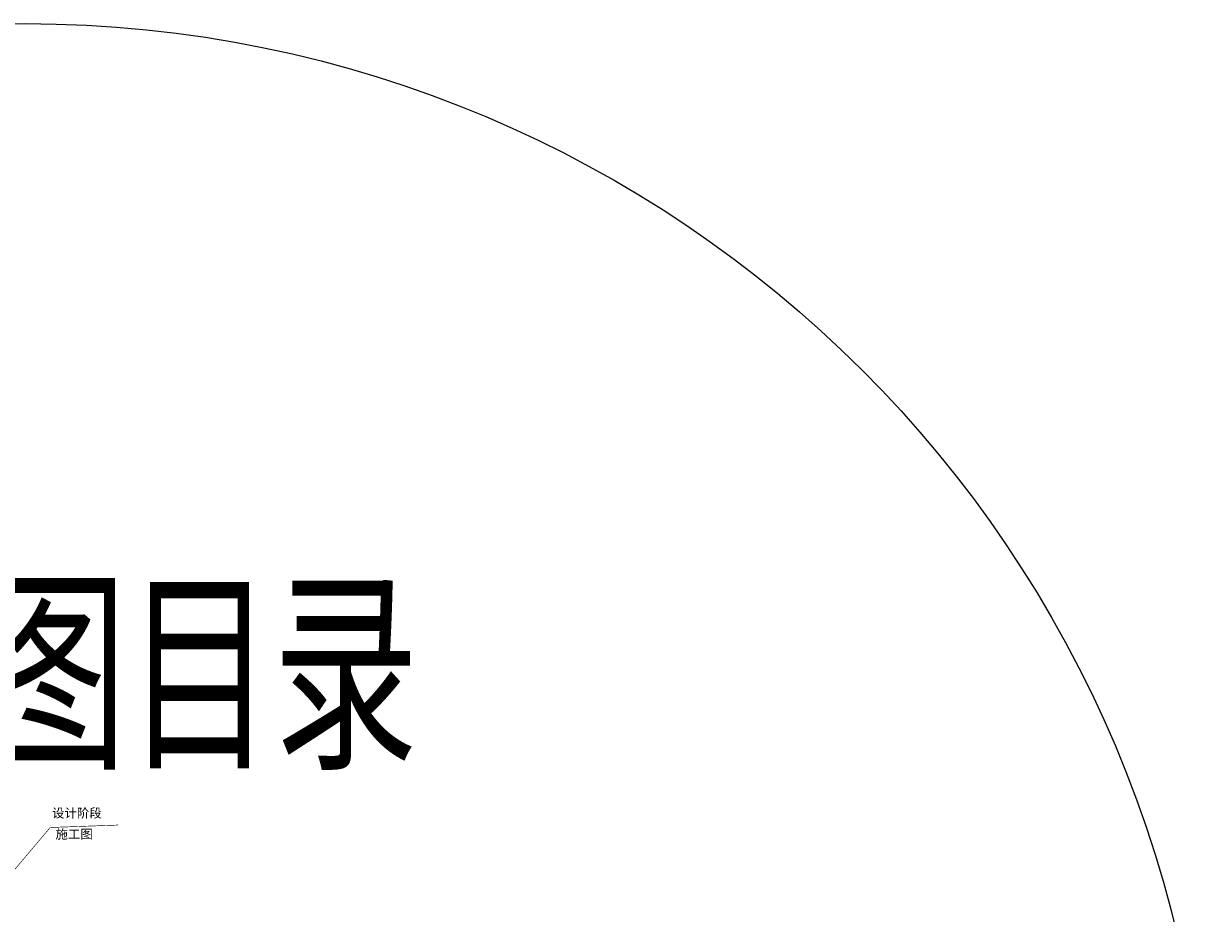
# Paper-space layout 'Layout1' of a CAD drawing. Extents: x 2184 to 6879, y -5477 to -3492.
# Tile 10 of 14: x 3783 to 4173, y -3785 to -3492. Entities that reach past the tile are written whole.
import ezdxf
from ezdxf.enums import TextEntityAlignment as Align

# ---------------------------------------------------------------- set-up
doc = ezdxf.new("R2010")
doc.units = 0
doc.layers.get('0').update_dxf_attribs({"linetype": 'CONTINUOUS'})
doc.layers.add('0-辅助线', color=6, linetype='CONTINUOUS', plot=False)
for name, color, linetype in [('GPSCOMMON', 7, 'CONTINUOUS'), ('PP-COM', 7, 'CONTINUOUS'), ('可编辑', 7, 'CONTINUOUS')]:
    doc.layers.add(name, color=color, linetype=linetype)
doc.styles.add('gpshz', font='tssdeng.shx', dxfattribs={"width": 0.7, "height": 2.5, "bigfont": 'hztxt.shx'})
doc.styles.add('宋体', font='txt')

# ---------------------------------------------------------------- blocks, each defined once
blk = doc.blocks.new('20180504.1559522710')
at = {"layer": '0-辅助线', "color": 3}
blk.add_circle((3783.38, -3881.66), 389.54, dxfattribs=at)
at = {"layer": 'PP-COM', "color": 3, "const_width": 0.2, "flags": 128}
blk.add_lwpolyline([(3769.04, -3783.58), (3791.52, -3756.98), (3813.99, -3756.17)], dxfattribs=at)
at = {"color": 3, "style": 'gpshz', "width": 0.8}
blk.add_text('施工图目录', height=60, dxfattribs=at).set_placement((3792.84, -3737.87), align=Align.CENTER)
at = {"layer": '可编辑', "color": 3, "char_height": 3, "width": 23.6222, "attachment_point": 1, "style": '宋体'}
for s, insert in [('设计阶段', (3792.12, -3750.71)), ('施工图', (3793.27, -3757.65))]:
    blk.add_mtext(s, dxfattribs=dict(at, insert=insert))

psp = doc.layouts.get("Layout1")

# ---------------------------------------------------------------- block references
at = {"layer": 'GPSCOMMON'}
psp.add_blockref('20180504.1559522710', (0, 0), dxfattribs=at)

doc.saveas('drawing.dxf')
